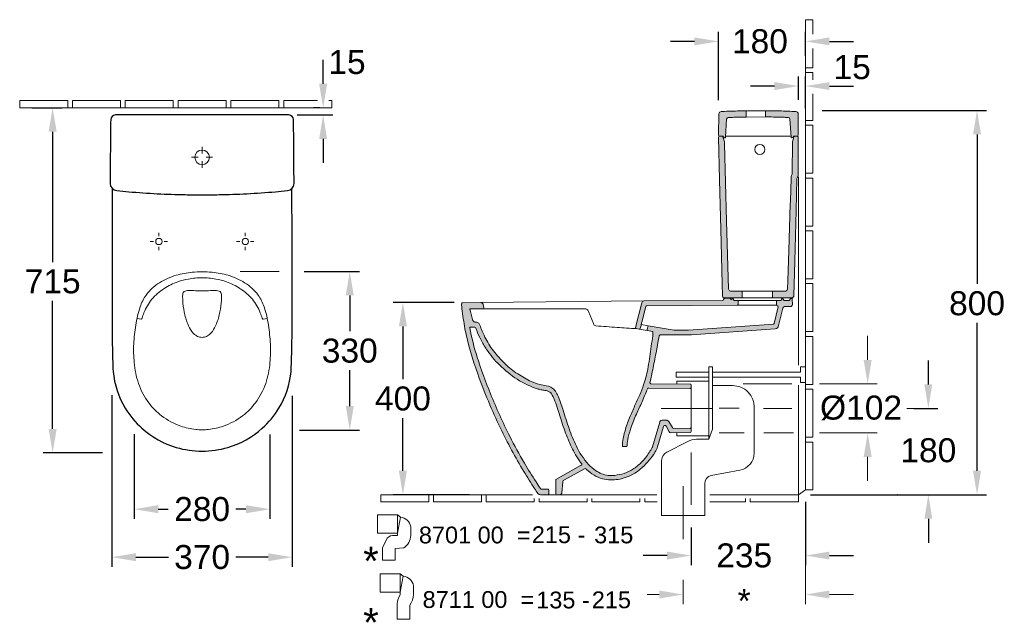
# Model space of a CAD drawing. Extents: x -36 to 10459, y -4640 to 3214.
# Tile 4 of 14: x 184 to 2235, y -1169 to 80. Entities that reach past the tile are written whole.
import ezdxf

# ---------------------------------------------------------------- set-up
doc = ezdxf.new("R2010")
doc.units = 0
doc.layers.get('Defpoints').update_dxf_attribs({"linetype": 'CONTINUOUS'})
doc.layers.add('0-Dick', color=7, linetype='CONTINUOUS', lineweight=30)
doc.layers.add('0-Dünn', color=2, linetype='CONTINUOUS', lineweight=5)
doc.styles.get("Standard").update_dxf_attribs({"font": 'arial.ttf'})
doc.styles.add('STYL2', font='arial.ttf')
doc.dimstyles.get("Standard").update_dxf_attribs({"dimscale": 0, "dimtxt": 50, "dimasz": 50, "dimexe": 20, "dimexo": 25, "dimgap": 15, "dimtad": 0, "dimtih": 1, "dimtoh": 1, "dimdec": 0, "dimdsep": 46, "dimtxsty": 'STYL2', "dimcen": 3, "dimclrd": 256, "dimclre": 256, "dimclrt": 256, "dimadec": 0, "dimazin": 0, "dimtfac": 1, "dimtdec": 0, "dimtofl": 0, "dimtmove": 0, "dimatfit": 3, "dimfxl": 0, "dimtolj": 1, "dimtzin": 0, "dimarcsym": 0})

# ---------------------------------------------------------------- blocks, each defined once
blk = doc.blocks.new('*D79')
at = {"layer": '0-Dünn', "linetype": 'Continuous', "lineweight": -2}
for p, q in [((376.3, -702.3), (376.3, -1059.6)), ((751.8, -703.1), (751.8, -1059.6)), ((426.3, -1039.6), (493.9, -1039.6)), ((701.8, -1039.6), (634.2, -1039.6))]:
    blk.add_line(p, q, dxfattribs=at)
at = {"layer": '0-Dünn', "linetype": 'Continuous'}
for points in [[(426.3, -1031.3), (426.3, -1048), (376.3, -1039.6)], [(701.8, -1031.3), (701.8, -1048), (751.8, -1039.6)]]:
    blk.add_solid(points, dxfattribs=at)
at = {"layer": 'Defpoints', "color": 0, "linetype": 'Continuous'}
for p in [(376.3, -677.3), (751.8, -678.1), (751.8, -1039.6)]:
    blk.add_point(p, dxfattribs=at)
at = {"layer": '0-Dünn', "linetype": 'Continuous', "insert": (564.1, -1039.6), "char_height": 50, "attachment_point": 5, "style": 'STYL2'}
blk.add_mtext('\\A1;370', dxfattribs=at)
blk = doc.blocks.new('*D80')
at = {"layer": '0-Dünn', "linetype": 'Continuous', "lineweight": -2}
for p, q in [((209.1, -103.2), (272.7, -103.2)), ((252.7, -153.2), (252.7, -424.7)), ((252.7, -772.3), (252.7, -505.7)), ((356.6, -822.3), (232.7, -822.3))]:
    blk.add_line(p, q, dxfattribs=at)
at = {"layer": '0-Dünn', "linetype": 'Continuous'}
for points in [[(244.4, -153.2), (261.1, -153.2), (252.7, -103.2)], [(244.4, -772.3), (261.1, -772.3), (252.7, -822.3)]]:
    blk.add_solid(points, dxfattribs=at)
at = {"layer": 'Defpoints', "color": 0, "linetype": 'Continuous'}
for p in [(184.1, -103.2), (252.7, -103.2), (381.6, -822.3)]:
    blk.add_point(p, dxfattribs=at)
at = {"layer": '0-Dünn', "linetype": 'Continuous', "insert": (252.7, -465.2), "char_height": 50, "attachment_point": 5, "style": 'STYL2'}
blk.add_mtext('\\A1;715', dxfattribs=at)
blk = doc.blocks.new('*D81')
at = {"layer": '0-Dünn', "linetype": 'Continuous', "lineweight": -2}
for p, q in [((816.2, -53.2), (816.2, -3.2)), ((762.2, -118.2), (836.2, -118.2)), ((809.1, -103.2), (796.2, -103.2)), ((816.2, -168.2), (816.2, -218.2))]:
    blk.add_line(p, q, dxfattribs=at)
at = {"layer": '0-Dünn', "linetype": 'Continuous'}
for points in [[(807.9, -53.2), (824.5, -53.2), (816.2, -103.2)], [(807.9, -168.2), (824.5, -168.2), (816.2, -118.2)]]:
    blk.add_solid(points, dxfattribs=at)
at = {"layer": 'Defpoints', "color": 0, "linetype": 'Continuous'}
for p in [(737.2, -118.2), (816.2, -103.2), (834.1, -103.2)]:
    blk.add_point(p, dxfattribs=at)
at = {"layer": '0-Dünn', "linetype": 'Continuous', "insert": (865.9, -8.2), "char_height": 50, "attachment_point": 5, "style": 'STYL2'}
blk.add_mtext('\\A1;15', dxfattribs=at)
blk = doc.blocks.new('*D88')
at = {"layer": '0-Dünn', "linetype": 'Continuous', "lineweight": -2}
for p, q in [((422.6, -783.2), (422.6, -959.6)), ((705.5, -783.9), (705.5, -959.6)), ((472.6, -939.6), (493.5, -939.6)), ((655.5, -939.6), (634.6, -939.6))]:
    blk.add_line(p, q, dxfattribs=at)
at = {"layer": '0-Dünn', "linetype": 'Continuous'}
for points in [[(472.6, -931.3), (472.6, -948), (422.6, -939.6)], [(655.5, -931.3), (655.5, -948), (705.5, -939.6)]]:
    blk.add_solid(points, dxfattribs=at)
at = {"layer": 'Defpoints', "color": 0, "linetype": 'Continuous'}
for p in [(422.6, -758.2), (705.5, -758.9), (705.5, -939.6)]:
    blk.add_point(p, dxfattribs=at)
at = {"layer": '0-Dünn', "linetype": 'Continuous', "insert": (564.1, -939.6), "char_height": 50, "attachment_point": 5, "style": 'STYL2'}
blk.add_mtext('\\A1;280', dxfattribs=at)
blk = doc.blocks.new('*D89')
at = {"layer": '0-Dünn', "linetype": 'Continuous', "lineweight": -2}
for p, q in [((776.8, -444.2), (891.7, -444.2)), ((871.7, -494.2), (871.7, -568.9)), ((871.7, -724.7), (871.7, -650)), ((767.3, -774.7), (891.7, -774.7))]:
    blk.add_line(p, q, dxfattribs=at)
at = {"layer": '0-Dünn', "linetype": 'Continuous'}
for points in [[(863.4, -494.2), (880, -494.2), (871.7, -444.2)], [(863.4, -724.7), (880, -724.7), (871.7, -774.7)]]:
    blk.add_solid(points, dxfattribs=at)
at = {"layer": 'Defpoints', "color": 0, "linetype": 'Continuous'}
for p in [(751.8, -444.2), (871.7, -444.2), (742.3, -774.7)]:
    blk.add_point(p, dxfattribs=at)
at = {"layer": '0-Dünn', "linetype": 'Continuous', "insert": (871.7, -609.5), "char_height": 50, "attachment_point": 5, "style": 'STYL2'}
blk.add_mtext('\\A1;330', dxfattribs=at)
blk = doc.blocks.new('*D120')
at = {"layer": '0-Dünn', "linetype": 'Continuous', "lineweight": -2}
for p, q in [((1089.3, -508.9), (962.4, -508.9)), ((982.4, -558.9), (982.4, -668.7)), ((982.4, -859.6), (982.4, -749.8)), ((1121.1, -909.6), (962.4, -909.6))]:
    blk.add_line(p, q, dxfattribs=at)
at = {"layer": '0-Dünn', "linetype": 'Continuous'}
for points in [[(974, -558.9), (990.7, -558.9), (982.4, -508.9)], [(974, -859.6), (990.7, -859.6), (982.4, -909.6)]]:
    blk.add_solid(points, dxfattribs=at)
at = {"layer": 'Defpoints', "color": 0, "linetype": 'Continuous'}
for p in [(1114.3, -508.9), (982.4, -909.6), (1146.1, -909.6)]:
    blk.add_point(p, dxfattribs=at)
at = {"layer": '0-Dünn', "linetype": 'Continuous', "insert": (982.4, -709.2), "char_height": 50, "attachment_point": 5, "style": 'STYL2'}
blk.add_mtext('\\A1;400', dxfattribs=at)
blk = doc.blocks.new('*D121')
at = {"layer": '0-Dünn', "linetype": 'Continuous', "lineweight": -2}
for p, q in [((1856.1, -108.8), (2198.5, -108.8)), ((2178.5, -158.8), (2178.5, -470.3)), ((2178.5, -859.6), (2178.5, -551.4)), ((1831.3, -909.6), (2198.5, -909.6))]:
    blk.add_line(p, q, dxfattribs=at)
at = {"layer": '0-Dünn', "linetype": 'Continuous'}
for points in [[(2170.1, -158.8), (2186.8, -158.8), (2178.5, -108.8)], [(2170.1, -859.6), (2186.8, -859.6), (2178.5, -909.6)]]:
    blk.add_solid(points, dxfattribs=at)
at = {"layer": 'Defpoints', "color": 0, "linetype": 'Continuous'}
for p in [(1831.1, -108.8), (1806.3, -909.6), (2178.5, -909.6)]:
    blk.add_point(p, dxfattribs=at)
at = {"layer": '0-Dünn', "linetype": 'Continuous', "insert": (2178.5, -510.8), "char_height": 50, "attachment_point": 5, "style": 'STYL2'}
blk.add_mtext('\\A1;800', dxfattribs=at)
blk = doc.blocks.new('*D122')
at = {"layer": '0-Dünn', "linetype": 'Continuous', "lineweight": -2}
for p, q in [((1639.8, -87.6), (1639.8, 55.2)), ((1821.1, 5.4), (1821.1, 55.2)), ((1589.8, 35.2), (1539.8, 35.2)), ((1871.1, 35.2), (1921.1, 35.2))]:
    blk.add_line(p, q, dxfattribs=at)
at = {"layer": '0-Dünn', "linetype": 'Continuous'}
for points in [[(1589.8, 43.5), (1589.8, 26.9), (1639.8, 35.2)], [(1871.1, 43.5), (1871.1, 26.9), (1821.1, 35.2)]]:
    blk.add_solid(points, dxfattribs=at)
at = {"layer": 'Defpoints', "color": 0, "linetype": 'Continuous'}
for p in [(1821.1, 35.2), (1821.1, -19.6), (1639.8, -112.6)]:
    blk.add_point(p, dxfattribs=at)
at = {"layer": '0-Dünn', "linetype": 'Continuous', "insert": (1726.2, 35.2), "char_height": 50, "attachment_point": 5, "style": 'STYL2'}
blk.add_mtext('\\A1;180', dxfattribs=at)
blk = doc.blocks.new('*D123')
at = {"layer": '0-Dünn', "linetype": 'Continuous', "lineweight": -2}
for p, q in [((1806.3, -86.9), (1806.3, -37.9)), ((1821.1, -104.6), (1821.1, -37.9)), ((1756.3, -57.9), (1706.3, -57.9)), ((1871.1, -57.9), (1921.1, -57.9))]:
    blk.add_line(p, q, dxfattribs=at)
at = {"layer": '0-Dünn', "linetype": 'Continuous'}
for points in [[(1756.3, -49.6), (1756.3, -66.2), (1806.3, -57.9)], [(1871.1, -49.6), (1871.1, -66.2), (1821.1, -57.9)]]:
    blk.add_solid(points, dxfattribs=at)
at = {"layer": 'Defpoints', "color": 0, "linetype": 'Continuous'}
for p in [(1821.1, -57.9), (1806.3, -111.9), (1821.1, -129.6)]:
    blk.add_point(p, dxfattribs=at)
at = {"layer": '0-Dünn', "linetype": 'Continuous', "insert": (1918.3, -18.8), "char_height": 50, "attachment_point": 5, "style": 'STYL2'}
blk.add_mtext('\\A1;15', dxfattribs=at)
blk = doc.blocks.new('*D124')
at = {"layer": '0-Dünn', "linetype": 'Continuous', "lineweight": -2}
for p, q in [((2077, -679.6), (2077, -629.6)), ((2046.9, -729.6), (2097, -729.6)), ((1856.3, -909.6), (2097, -909.6)), ((2077, -959.6), (2077, -1009.6))]:
    blk.add_line(p, q, dxfattribs=at)
at = {"layer": '0-Dünn', "linetype": 'Continuous'}
for points in [[(2068.7, -679.6), (2085.3, -679.6), (2077, -729.6)], [(2068.7, -959.6), (2085.3, -959.6), (2077, -909.6)]]:
    blk.add_solid(points, dxfattribs=at)
at = {"layer": 'Defpoints', "color": 0, "linetype": 'Continuous'}
for p in [(2021.9, -729.6), (2077, -729.6), (1831.3, -909.6)]:
    blk.add_point(p, dxfattribs=at)
at = {"layer": '0-Dünn', "linetype": 'Continuous', "insert": (2077, -817.1), "char_height": 50, "attachment_point": 5, "style": 'STYL2'}
blk.add_mtext('\\A1;180', dxfattribs=at)
blk = doc.blocks.new('*D125')
at = {"layer": '0-Dünn', "linetype": 'Continuous', "lineweight": -2}
for p, q in [((1821.1, -924.6), (1821.1, -1056.2)), ((1582.8, -977.6), (1582.8, -1056.2)), ((1532.8, -1036.2), (1482.8, -1036.2)), ((1871.1, -1036.2), (1921.1, -1036.2))]:
    blk.add_line(p, q, dxfattribs=at)
at = {"layer": '0-Dünn', "linetype": 'Continuous'}
for points in [[(1532.8, -1027.9), (1532.8, -1044.5), (1582.8, -1036.2)], [(1871.1, -1027.9), (1871.1, -1044.5), (1821.1, -1036.2)]]:
    blk.add_solid(points, dxfattribs=at)
at = {"layer": 'Defpoints', "color": 0, "linetype": 'Continuous'}
for p in [(1821.1, -899.6), (1582.8, -952.6), (1821.1, -1036.2)]:
    blk.add_point(p, dxfattribs=at)
at = {"layer": '0-Dünn', "linetype": 'Continuous', "insert": (1693.4, -1036.2), "char_height": 50, "attachment_point": 5, "style": 'STYL2'}
blk.add_mtext('\\A1;235', dxfattribs=at)

msp = doc.modelspace()

# ---------------------------------------------------------------- hatches: boundary and pattern name
at = {"layer": '0-Dünn', "linetype": 'Continuous'}
h = msp.add_hatch(color=256, dxfattribs=at)
h.dxf.hatch_style = 1
h.paths.add_polyline_path([(1639.8, -164.4), (1639.8, -164.4, -0.396649), (1641.7, -162.4), (1641.7, -162.2, -0.471693), (1639.7, -159.8, -0.000972), (1640.2, -139.9, -0.001012), (1640.6, -123.1, -0.011304), (1640.8, -115.9, -0.379593), (1645.6, -111.1, -0.012398), (1652.7, -110.7, -0.00226), (1667.5, -110.1, -0.00244), (1683.4, -109.7, -0.003497), (1696.9, -109.4), (1697.7, -109.4), (1697.7, -122.4, 0.001497), (1688, -122.6, 0.002526), (1671.6, -123, 0.001753), (1660.3, -123.4, 0.38954), (1656.4, -127.2), (1654.7, -164.7, -0.400971), (1653.7, -165.6), (1652.5, -165.6, -0.238569), (1651.3, -165), (1649.5, -162.6, 0.428807), (1648, -162.4, -0.279539), (1649.2, -163.5), (1652.1, -174.1), (1652.1, -174.4, 0.060009), (1652.1, -173.9), (1649.2, -163.5, 0.337617), (1647.7, -162.4), (1641.9, -162.3, 0.430735)])
h = msp.add_hatch(color=256, dxfattribs=at)
h.dxf.hatch_style = 1
h.paths.add_polyline_path([(1806, -116, 0.399388), (1801.3, -111, 0.002281), (1792.5, -110.6, 0.001686), (1775.4, -110, 0.003608), (1757.9, -109.5, 0.000795), (1746.7, -109.3, 0.002358), (1738.1, -109.2), (1738.1, -122.2, -0.002589), (1754.4, -122.4, -0.003047), (1774.6, -122.9, -0.001675), (1784.9, -123.3, -0.385201), (1788.8, -127), (1791.1, -164.6, 0.40197), (1792, -165.5), (1793.8, -165.4, 0.232014), (1794.7, -164.9), (1796.3, -162.6, -0.247182), (1797.1, -162.2), (1804, -162.2, 0.41421), (1806, -160.2)])
h = msp.add_hatch(color=256, dxfattribs=at)
h.dxf.hatch_style = 1
h.paths.add_polyline_path([(1656.8, -339.3), (1654.5, -258.9), (1652.2, -178.6), (1652.1, -174.4, 0.060009), (1652.1, -173.9), (1649.2, -163.5, 0.337617), (1647.7, -162.4), (1641.9, -162.3, 0.430735), (1639.8, -164.4), (1642, -253.5), (1645.2, -382.9), (1647.4, -471.3), (1647.9, -493.3), (1647.9, -495.2, 0.383951), (1652.5, -499.3), (1688.6, -499.4, 0.39201), (1689.5, -498.4), (1689.5, -485.4), (1664.6, -485.4, -0.321754), (1660.9, -480.5)])
h = msp.add_hatch(color=256, dxfattribs=at)
h.dxf.hatch_style = 1
h.paths.add_polyline_path([(1806, -164.4, 0.414217), (1804, -162.4), (1798.4, -162.4, 0.345795), (1796.9, -163.5), (1794, -174, 0.071397), (1794, -174.5), (1793.6, -239.5, -0.152152), (1792.5, -242.9, 0.145103), (1791.4, -246.1), (1791.3, -250.2), (1789.7, -296.8), (1789.4, -304.3), (1786.2, -400.6), (1784, -464.1), (1783.5, -480.5, -0.404356), (1778.5, -485.4), (1752.5, -485.4), (1752.5, -498.4, 0.436772), (1753.6, -499.4), (1792.1, -499.4, 0.406764), (1797.1, -494.5), (1797.7, -471.1), (1798.9, -423.1), (1801.6, -317), (1803.3, -250.8, -0.185236), (1804.7, -247.5, 0.191837), (1806, -244.1)])
h = msp.add_hatch(color=256, dxfattribs=at)
h.dxf.hatch_style = 1
h.paths.add_polyline_path([(1525.2, -767.3), (1513, -809.8, -0.034976), (1507.7, -820.3, -0.080824), (1481.1, -852.6, -0.13138), (1434.9, -876.7, -0.099845), (1402.7, -877.1, -0.067256), (1385, -871.2, -0.083637), (1368.4, -859.7, -0.048362), (1364.4, -856, 0.078523), (1363.9, -855.5, 0.265856), (1360.8, -855.5), (1318.8, -878.3, 0.344316), (1315.8, -882.6), (1313.3, -906, -0.365819), (1309.6, -909.6), (1303.2, -909.6, -0.414253), (1301.2, -907.6), (1301.2, -883), (1301.2, -877.5), (1352.4, -848.9, 0.034668), (1354.6, -847.5, 0.434295), (1354.9, -845, -0.025766), (1350.2, -838.9, -0.0178), (1339.8, -822.2, -0.033005), (1324.7, -789.8, -0.015888), (1312.1, -753.7, 0.004665), (1300.7, -718.7, 0.049926), (1293.4, -701.7, 0.101582), (1290.3, -697.2, 0.153979), (1280.5, -692.4, 0.000929), (1272.1, -691.1, -0.040761), (1263.9, -689.2, -0.061636), (1220.4, -669, -0.046308), (1183.7, -639.1, -0.055127), (1156.8, -606.7, -0.028367), (1144.7, -586.2, -0.024216), (1136.1, -567.3, -0.00656), (1134.1, -562, 0.246506), (1132, -560.2), (1122.4, -560.2, 0.365319), (1121.5, -561.1, 0.030681), (1137.1, -622.7, 0.01846), (1165, -699.3, 0.022516), (1205.1, -787.7, 0.014709), (1235.5, -843.4, 0.010688), (1259.7, -882.7, 0.003883), (1268.9, -896.8, 0.295335), (1271.4, -897.9), (1284.1, -897.9, -0.532706), (1286.2, -900.8), (1286.2, -907.6, -0.48151), (1283.7, -909.6), (1268.7, -909.6, -0.209623), (1263.7, -907.1, -0.002858), (1256.8, -896.7, -0.009705), (1234.2, -860.8, -0.023455), (1185.5, -770.8, -0.025963), (1138.3, -657.5, -0.038422), (1111.6, -563.5, -0.011891), (1105.4, -522.1, -0.008939), (1104.4, -512.9, -0.437385), (1107.4, -509.6), (1144.6, -509.2, -0.261019), (1148.9, -511.6, -0.078757), (1149.5, -513), (1151.1, -519.4, -0.076322), (1151.2, -519.9, -0.413525), (1149.2, -521.9), (1123.9, -522.2, 0.748559), (1122.3, -525.2), (1127.6, -544.3, 0.31178), (1132, -549.7, 0.074441), (1136.6, -550.2, -0.220065), (1141.6, -553.1, 0.03181), (1151.5, -577.3, 0.036403), (1168.1, -605.9, 0.047708), (1192.5, -633.7, 0.069266), (1218, -655.3, 0.015687), (1246.3, -671.9, 0.046929), (1268, -679.8, 0.003495), (1281.1, -682.4), (1285.6, -683.2, -0.077958), (1290.5, -685.1, -0.099885), (1298.3, -691.5, -0.047084), (1304.7, -701.6, -0.026), (1316.1, -733.2, 0.005883), (1328.7, -771.8, 0.031571), (1343.8, -808.3, 0.068542), (1369, -846.4, 0.035482), (1383.8, -859.1, 0.118427), (1410.2, -869.1, 0.05415), (1423.9, -869.2, 0.012367), (1443.2, -865.3, 0.058996), (1461.4, -856.4, 0.048905), (1479.1, -842.2, 0.052367), (1495.4, -821.6, 0.011967), (1501.9, -811.2, 0.095376), (1502.7, -809.6), (1517.4, -758, -0.057368), (1517.8, -756.9, -0.275035), (1522, -754.3), (1532.2, -754.4, -0.064224), (1533.5, -754.6, -0.205157), (1536.7, -756.9), (1543.8, -769.5, 0.27222), (1546.8, -771.3), (1580.8, -771, -0.416315), (1582.8, -773), (1582.8, -778, -0.41166), (1580.8, -780), (1540.5, -780.4, -0.272638), (1537.4, -778.6), (1530.6, -766.6, 0.665427)])
h = msp.add_hatch(color=256, dxfattribs=at)
h.dxf.hatch_style = 1
h.paths.add_polyline_path([(1757.9, -563.9, 0.36323), (1765.2, -556.8), (1773.7, -520.4, -0.333391), (1777.2, -517.5), (1789.4, -517.3, 0.390462), (1793.7, -513.3), (1793.4, -501.9, 0.449164), (1791.7, -500.4), (1790.2, -500.4, 0.404286), (1789.1, -501.3), (1788.7, -503.1, -0.317562), (1787, -504.6), (1776.9, -504.6, -0.238246), (1776.1, -504.2), (1774.7, -501.9, 0.267949), (1773.9, -501.4), (1771.9, -501.4, 0.378866), (1770.9, -502.3), (1770.7, -503.8, -0.378899), (1769.7, -504.6), (1762, -504.6, 0.420834), (1761, -505.6), (1761, -513.6, 0.342872), (1762.5, -515.6, -0.407589), (1764, -518), (1755.9, -552.7, -0.307118), (1754.3, -554.2), (1577.5, -566.6), (1547.2, -566.6), (1493.3, -557.5, 0.020122), (1491.1, -567.1), (1502.9, -569.4), (1503, -579.2), (1502.3, -583.3, 0.006654), (1499.1, -605.5, -0.01216), (1492.4, -647.7, -0.039972), (1483.9, -680.3, -0.042888), (1475.7, -701.3, 0.011384), (1465.2, -724.3, -0.004825), (1454.3, -749.2, 0.026382), (1445.1, -776.6, 0.037385), (1440.4, -797.1, 0.011936), (1440, -802.1, 0.014254), (1439.6, -809.3), (1449.2, -809.3), (1449.3, -807, -0.058354), (1451.7, -789.8, -0.01759), (1458.6, -766.9, -0.030274), (1470.4, -737.9, 0.008711), (1482, -712.6, 0.005955), (1489.6, -694.7, 0.011857), (1491.7, -689.1, -0.31643), (1494.5, -687.2), (1580.8, -687.8, 0.41634), (1582.8, -685.8), (1582.8, -680.8, 0.41166), (1580.8, -678.8), (1499.2, -678.1, -0.478932), (1497, -675.3, 0.000352), (1497.9, -671.3, 0.002247), (1500.8, -658.2, 0.00291), (1504.6, -640.3, 0.005853), (1511.3, -605.2, 0.001595), (1516, -579.2, -0.419935), (1519.7, -576.6), (1577.9, -576.6, 0.034921), (1583.5, -576.2)])
h = msp.add_hatch(color=256, dxfattribs=at)
h.dxf.hatch_style = 1
h.paths.add_polyline_path([(1681, -505.6, 0.414157), (1680, -504.6), (1671.4, -504.6), (1671.1, -502.3, 0.378866), (1670.1, -501.4), (1668.2, -501.4, 0.105913), (1667, -502, -0.575917), (1665.1, -501.6, -0.044678), (1664.9, -500.8, 0.380174), (1663.6, -499.7), (1653.8, -499.7, 0.32441), (1650.6, -502.3, -0.34566), (1647.7, -504.6), (1484, -505.7, 0.292776), (1480, -509.4), (1466.7, -561.2, 0.403594), (1468.2, -563.2), (1475.1, -564.4, 0.381424), (1476.9, -562.9), (1479, -554.9), (1479.4, -552.7, 0.052684), (1479.9, -550.1), (1488.3, -517.4, -0.341925), (1490.7, -515.6), (1679.1, -514.7, 0.408038), (1681, -512.7)])

# ---------------------------------------------------------------- linework, layer by layer
at = {"layer": '0-Dick', "linetype": 'Continuous'}
msp.add_lwpolyline([(564.1, -284.5, 0.00569), (599.3, -284.2, 0.007285), (657.3, -282.2, 0.00905), (717.1, -278.1, 0.002683), (742.1, -275.8, 0.387815), (755.6, -260.8, -0.000005), (755.3, -206.8, 0.001462), (754.8, -150.2, 0.000101), (754.5, -128.1, 0.410699), (744.5, -118.2), (564.1, -118.2), (383.6, -118.2, 0.410699), (373.6, -128.1, 0.000101), (373.3, -150.2, 0.001462), (372.8, -206.8, -0.000005), (372.5, -260.8, 0.387815), (386.1, -275.8, 0.002683), (411.1, -278.1, 0.00905), (470.8, -282.2, 0.007285), (528.8, -284.2, 0.00569)], format="xyb", close=True, dxfattribs=at)
msp.add_lwpolyline([(376.9, -271.5), (376.9, -271.5, -0.005405), (376.6, -336.2, 0.00074), (376.4, -467.6, -0.004439), (376.7, -551.8, 0.008432), (377.3, -611.5, 0.007869), (378.6, -652.6, 0.113131), (403.9, -729, 0.073798), (438.7, -770.9, 0.109671), (510.2, -810.9, 0.069754), (564.1, -818.6, 0.069754), (617.9, -810.9, 0.109671), (689.4, -770.9, 0.073798), (724.2, -729, 0.113131), (749.5, -652.6, 0.007869), (750.8, -611.5, 0.008432), (751.5, -551.8, -0.004439), (751.7, -467.6, 0.00074), (751.5, -336.2, -0.005405), (751.2, -271.5), (751.2, -271.5)], format="xyb", dxfattribs=at)
at = {"layer": '0-Dünn', "linetype": 'Continuous'}
for p, q in [((1821.1, 80.4), (1821.1, -19.6)), ((1836.1, 80.4), (1821.1, 80.4)), ((1836.1, 49.9), (1836.1, 80.4)), ((1836.1, -19.6), (1836.1, 20.5)), ((1821.1, -29.6), (1821.1, -19.6)), ((1821.1, -19.6), (1836.1, -19.6)), ((1821.1, -29.6), (1821.1, -129.6)), ((1836.1, -29.6), (1821.1, -29.6)), ((1836.1, -44.6), (1836.1, -29.6)), ((1836.1, -129.6), (1836.1, -74.1)), ((284.1, -88.2), (184.1, -88.2)), ((184.1, -88.2), (184.1, -103.2)), ((284.1, -103.2), (284.1, -88.2)), ((394.1, -88.2), (294.1, -88.2)), ((294.1, -88.2), (294.1, -103.2)), ((394.1, -103.2), (394.1, -88.2)), ((504.1, -88.2), (404.1, -88.2)), ((404.1, -88.2), (404.1, -103.2)), ((504.1, -88.2), (504.1, -103.2)), ((614.1, -88.2), (514.1, -88.2)), ((514.1, -88.2), (514.1, -103.2)), ((614.1, -88.2), (614.1, -103.2)), ((724.1, -88.2), (624.1, -88.2)), ((624.1, -88.2), (624.1, -103.2)), ((724.1, -88.2), (724.1, -103.2)), ((734.1, -88.2), (804.4, -88.2)), ((734.1, -103.2), (734.1, -88.2)), ((827.8, -88.2), (834.1, -88.2)), ((834.1, -88.2), (834.1, -103.2)), ((184.1, -103.2), (284.1, -103.2)), ((209.1, -103.2), (255.3, -103.2)), ((284.1, -103.2), (394.1, -103.2)), ((504.1, -103.2), (394.1, -103.2)), ((614.1, -103.2), (504.1, -103.2)), ((724.1, -103.2), (614.1, -103.2)), ((834.1, -103.2), (724.1, -103.2)), ((1821.1, -129.6), (1836.1, -129.6)), ((1821.1, -139.6), (1821.1, -129.6)), ((1821.1, -139.6), (1821.1, -239.6)), ((1836.1, -139.6), (1821.1, -139.6)), ((1836.1, -239.6), (1836.1, -139.6)), ((564, -184.7), (564, -198.3)), ((542.2, -206.4), (555.9, -206.4)), ((564, -228.2), (564, -214.6)), ((585.8, -206.4), (572.2, -206.4)), ((1821.1, -239.6), (1836.1, -239.6)), ((1821.1, -249.6), (1821.1, -239.6)), ((1806.3, -639.3), (1806.3, -247.4)), ((1821.1, -249.6), (1821.1, -349.6)), ((1836.1, -249.6), (1821.1, -249.6)), ((1836.1, -349.6), (1836.1, -249.6)), ((474, -370.8), (474, -363.8)), ((654, -370.8), (654, -363.8)), ((1821.1, -359.6), (1821.1, -349.6)), ((1821.1, -349.6), (1836.1, -349.6)), ((1821.1, -359.6), (1821.1, -459.6)), ((1836.1, -359.6), (1821.1, -359.6)), ((1836.1, -459.6), (1836.1, -359.6)), ((463, -381.8), (456.1, -381.8)), ((485, -381.8), (492, -381.8)), ((643, -381.8), (636, -381.8)), ((665, -381.8), (671.9, -381.8)), ((474, -392.8), (474, -399.7)), ((654, -392.8), (654, -399.7)), ((1821.1, -469.6), (1821.1, -459.6)), ((1821.1, -459.6), (1836.1, -459.6)), ((1821.1, -469.6), (1821.1, -569.6)), ((1836.1, -469.6), (1821.1, -469.6)), ((1836.1, -569.6), (1836.1, -469.6)), ((1821.1, -579.6), (1821.1, -569.6)), ((1836.1, -569.6), (1821.1, -569.6)), ((1821.1, -579.6), (1821.1, -679.6)), ((1836.1, -579.6), (1821.1, -579.6)), ((1836.1, -679.6), (1836.1, -579.6)), ((1950.6, -628.6), (1950.6, -578.6)), ((1552, -654.4), (1620, -654.4)), ((1620, -794), (1620, -643.3)), ((1620, -643.3), (1627.5, -643.3)), ((1627.5, -772.6), (1627.5, -643.3)), ((1627.5, -654.4), (1811, -654.4)), ((1811, -643.1), (1811, -654.4)), ((1821.1, -643.1), (1811, -643.1)), ((1552, -664.4), (1620, -664.4)), ((1620, -672.7), (1553, -672.7)), ((1553, -672.7), (1553, -678.6)), ((1627.5, -664.4), (1811, -664.4)), ((1811, -675.8), (1811, -664.4)), ((1821.1, -675.8), (1811, -675.8)), ((1627.5, -682.1), (1669.1, -682.1)), ((1792.7, -678.6), (1691.3, -678.6)), ((1806.3, -909.6), (1806.3, -681.3)), ((1821.1, -689.6), (1821.1, -679.6)), ((1836.1, -679.6), (1821.1, -679.6)), ((1821.1, -689.6), (1821.1, -789.6)), ((1836.1, -689.6), (1821.1, -689.6)), ((1836.1, -789.6), (1836.1, -689.6)), ((1850.1, -678.6), (1970.6, -678.6)), ((1520.5, -729.6), (1627.2, -729.6)), ((1641.5, -729.1), (1683.1, -729.1)), ((1714.2, -728.6), (1714.1, -822.5)), ((1733.9, -729.6), (1792.7, -729.6)), ((2032.3, -729.6), (2097, -729.6)), ((1620, -794), (1627.5, -772.6)), ((1532.3, -820.5), (1575.8, -798.4)), ((1553, -786.5), (1553, -780.6)), ((1620, -786.5), (1553, -786.5)), ((1593.9, -794), (1620, -794)), ((1693, -780.6), (1641.3, -780.6)), ((1795.9, -780.6), (1734.4, -780.6)), ((1821.1, -799.6), (1821.1, -789.6)), ((1836.1, -789.6), (1821.1, -789.6)), ((1821.1, -799.6), (1821.1, -899.6)), ((1836.1, -799.6), (1821.1, -799.6)), ((1836.1, -899.6), (1836.1, -799.6)), ((1850.1, -780.6), (1970.6, -780.6)), ((1856.1, -780.6), (1970.6, -780.6)), ((1521.4, -838.4), (1521.4, -952.6)), ((1950.6, -830.6), (1950.6, -880.6)), ((1684, -858.3), (1624.6, -869.7)), ((1566.4, -891.9), (1566.4, -1002.2)), ((1611.4, -952.6), (1611.4, -886.1)), ((1806.3, -909.6), (1821.1, -899.6)), ((1821.1, -899.6), (1836.1, -899.6)), ((1021.1, -909.6), (936.1, -909.6)), ((936.1, -924.6), (936.1, -909.6)), ((1021.1, -909.6), (1031.1, -909.6)), ((1252.4, -909.6), (1031.1, -909.6)), ((1036.1, -924.6), (1036.1, -909.6)), ((1046.1, -924.6), (1046.1, -909.6)), ((1146.1, -924.6), (1146.1, -909.6)), ((1156.1, -924.6), (1156.1, -909.6)), ((1256.1, -924.6), (1256.1, -917.1)), ((1266.1, -924.6), (1266.1, -917.1)), ((1283.7, -909.6), (1511.6, -909.6)), ((1366.1, -924.6), (1366.1, -917.1)), ((1376.1, -924.6), (1376.1, -917.1)), ((1476.1, -924.6), (1476.1, -917.1)), ((1486.1, -924.6), (1486.1, -917.1)), ((1801, -909.6), (1621.5, -909.6)), ((1696.1, -924.6), (1696.1, -917.1)), ((1706.1, -917.1), (1706.1, -924.6)), ((1806.3, -909.6), (1801, -909.6)), ((1806.3, -909.6), (1806.3, -924.6)), ((936.1, -924.6), (1021.1, -924.6)), ((1021.1, -924.6), (1036.1, -924.6)), ((1046.1, -924.6), (1146.1, -924.6)), ((1156.1, -924.6), (1256.1, -924.6)), ((1266.1, -924.6), (1366.1, -924.6)), ((1376.1, -924.6), (1476.1, -924.6)), ((1486.1, -924.6), (1512, -924.6)), ((1621.5, -924.6), (1696.1, -924.6)), ((1706.1, -924.6), (1806.3, -924.6)), ((970.9, -951.1), (970.9, -989.5)), ((977.1, -956.5), (970.9, -989.5)), ((1521.4, -952.6), (1611.4, -952.6)), ((1821.1, -1056.2), (1821.1, -1137.4)), ((976.6, -1074), (976.6, -1112.6)), ((976.6, -1112.6), (982.8, -1079.4)), ((1566.4, -1086.7), (1566.4, -1137.4)), ((1516.4, -1117.4), (1491.4, -1117.4)), ((1871.1, -1117.4), (1921.1, -1117.4))]:
    msp.add_line(p, q, dxfattribs=at)
for points in [[(1697.7, -122.4), (1697.7, -109.4), (1696.9, -109.4, 0.003497), (1683.4, -109.7, 0.00244), (1667.5, -110.1, 0.00226), (1652.7, -110.7, 0.012398), (1645.6, -111.1, 0.379593), (1640.8, -115.9, 0.011304), (1640.6, -123.1, 0.001012), (1640.2, -139.9, 0.001005), (1639.7, -160.4, 0.371403), (1641.7, -162.2), (1648.7, -162.2, -0.238572), (1649.5, -162.6), (1651.3, -165, 0.238567), (1652.5, -165.6), (1653.7, -165.6, 0.40097), (1654.7, -164.7), (1656.4, -127.2, -0.38954), (1660.3, -123.4, -0.001753), (1671.6, -123, -0.002526), (1688, -122.6, -0.001497), (1697.7, -122.4, 3.588012)], [(1738.1, -122.2), (1738.1, -109.2), (1738.5, -109.2, -0.002257), (1746.7, -109.3, -0.000795), (1757.9, -109.5, -0.003608), (1775.4, -110, -0.001686), (1792.5, -110.6, -0.002281), (1801.3, -111, -0.399388), (1806, -116), (1806, -160.2, -0.41421), (1804, -162.2), (1797.1, -162.2, 0.247182), (1796.3, -162.6), (1794.7, -164.9, -0.247427), (1793.7, -165.4), (1792, -165.5, -0.40197), (1791.1, -164.6), (1788.8, -127, 0.385201), (1784.9, -123.3, 0.001675), (1774.6, -122.9, 0.003047), (1754.4, -122.4, 0.002589), (1738.1, -122.2, -8.917275)], [(1656.8, -339.3), (1660.9, -480.5, 0.321754), (1664.6, -485.4), (1689.5, -485.4), (1689.5, -485.4), (1689.5, -498.4, -0.39201), (1688.6, -499.4), (1652.5, -499.3, -0.430255), (1647.9, -494.5), (1647.9, -493.3), (1647.4, -471.3), (1645.2, -382.9), (1642, -253.5), (1639.8, -164.4, -0.396586), (1641.7, -162.4), (1647.7, -162.4, -0.337614), (1649.2, -163.5), (1652.1, -173.9, -0.060009), (1652.1, -174.4), (1652.2, -178.6), (1654.5, -258.9), (1656.8, -339.3)], [(1789.4, -304.3), (1789.7, -296.8), (1791.3, -250.2), (1791.3, -250.2), (1791.4, -246.1, -0.145103), (1792.5, -242.9, 0.152152), (1793.6, -239.5), (1794, -174.5, -0.071397), (1794, -174), (1796.9, -163.5, -0.338033), (1798.4, -162.4), (1804, -162.4, -0.414214), (1806, -164.4), (1806, -244.1, -0.191837), (1804.7, -247.5, 0.185236), (1803.3, -250.8), (1801.6, -317)], [(1801.6, -317), (1798.9, -423.1), (1797.7, -471.1), (1797.1, -494.5, -0.406764), (1792.1, -499.4), (1753.4, -499.4, -0.39201), (1752.5, -498.4), (1752.5, -485.4), (1752.5, -485.4), (1778.5, -485.4, 0.404356), (1783.5, -480.5), (1784, -464.1), (1786.2, -400.6), (1789.4, -304.3)], [(564.2, -774.3, 0.027113), (577.4, -773.5, 0.052564), (608.5, -766.5, 0.075659), (648.3, -745.1, 0.070525), (675.1, -717.9, 0.076523), (696.6, -677.4, 0.058257), (705.4, -634, 0.035041), (706.5, -595.2, 0.024329), (702.2, -556.3, 0.045639), (693.2, -517.9, 0.074958), (680.8, -493.6, 0.092446), (652.7, -467.6, 0.068874), (618.1, -452.2, 0.048858), (584.9, -445.8, 0.024625), (564.1, -444.8), (564.1, -444.8), (564.1, -444.8, 0.024625), (543.2, -445.8, 0.048858), (510, -452.2, 0.068874), (475.4, -467.6, 0.092446), (447.4, -493.6, 0.074958), (435, -517.9, 0.045639), (425.9, -556.3, 0.024329), (421.6, -595.2, 0.035041), (422.7, -634, 0.058257), (431.5, -677.4, 0.076523), (453, -717.9, 0.070525), (479.8, -745.1, 0.075659), (519.6, -766.5, 0.052564), (550.7, -773.5, 0.027113), (564, -774.3)], [(428.5, -542.2), (436.8, -543.9, 0.330586), (437.9, -543.5, 0.060093), (439.1, -541.4, -0.010746), (442.9, -530.3, -0.082119), (459.4, -502.3, -0.075364), (485.1, -479.8, -0.058623), (513.5, -465.9, -0.038832), (535.6, -460, -0.045788), (564, -457.4, -0.046073), (592.5, -460, -0.038832), (614.6, -465.9, -0.058623), (643, -479.8, -0.075364), (668.8, -502.3, -0.082119), (685.3, -530.3, -0.010746), (689.1, -541.4, 0.060093), (690.2, -543.5, 0.330586), (691.4, -543.9), (699.6, -542.2)], [(564, -581.5, 0.056701), (569.2, -580.9, 0.093792), (577.2, -577.3, 0.084489), (585.5, -569, 0.060523), (593.9, -553.5, 0.048011), (601.2, -528.6, 0.035299), (604.2, -504.2, 0.021339), (604.4, -492.5, 0.335965), (599.3, -485.1, 0.073861), (594.4, -484.2, 0.006615), (592, -484.1, 0.011661), (588.8, -484, 0.006555), (573.8, -484.4, -0.003147), (564, -484.5), (564, -484.5), (564, -484.5, -0.003147), (554.1, -484.4, 0.006555), (539.1, -484, 0.011661), (536, -484.1, 0.006615), (533.6, -484.2, 0.073861), (528.6, -485.1, 0.335965), (523.6, -492.5, 0.021339), (523.8, -504.2, 0.035299), (526.8, -528.6, 0.048011), (534.1, -553.5, 0.060523), (542.4, -569, 0.084489), (550.7, -577.3, 0.093792), (558.8, -580.9, 0.056701), (564, -581.5)], [(1149.2, -521.9), (1361.1, -521.9, -0.302125), (1369.1, -527.4), (1379.2, -552.9, 0.325849), (1384.4, -557.5, 0.013703), (1406.1, -559.2, -0.000311), (1428.8, -560.8, 0.011847), (1468.2, -563.2, 43.126912)]]:
    msp.add_lwpolyline(points, format="xyb", dxfattribs=at)
for points in [[(1697.7, -109.4), (1738.1, -109.2)], [(1697.7, -122.4), (1738.1, -122.2)], [(1654.9, -162.2), (1791, -162.2)], [(724.5, -444.2), (643.1, -444.2)], [(1689.5, -485.4), (1752.5, -485.4)], [(1144.6, -509.2), (1484, -505.7)], [(1680, -504.6), (1762, -504.6)], [(1688.5, -499.4), (1753.5, -499.4)], [(1552, -654.4), (1552, -664.4)]]:
    msp.add_lwpolyline(points, dxfattribs=at)
for points in [[(1123.9, -522.2), (1149.2, -521.9, 0.413525), (1151.2, -519.9, 0.076322), (1151.1, -519.4), (1149.5, -513, 0.078757), (1148.9, -511.6, 0.260536), (1144.6, -509.2), (1107.4, -509.6, 0.437385), (1104.4, -512.9, 0.008939), (1105.4, -522.1, 0.011891), (1111.6, -563.5, 0.038422), (1138.3, -657.5, 0.025963), (1185.5, -770.8, 0.023455), (1234.2, -860.8, 0.009705), (1256.8, -896.7, 0.002858), (1263.7, -907.1, 0.209623), (1268.7, -909.6), (1283.7, -909.6, 0.475136), (1286.2, -907.6), (1286.2, -900.8, 0.510485), (1284.2, -897.9), (1271.4, -897.9, -0.295335), (1268.9, -896.8, -0.003883), (1259.7, -882.7, -0.010688), (1235.5, -843.4, -0.014709), (1205.1, -787.7, -0.022516), (1165, -699.3, -0.01846), (1137.1, -622.7, -0.030383), (1121.6, -561.7, -0.561597), (1122.4, -560.2), (1132, -560.2, -0.266941), (1134.2, -562.2, 0.006294), (1136.1, -567.3, 0.024216), (1144.7, -586.2, 0.028367), (1156.8, -606.7, 0.055127), (1183.7, -639.1, 0.046308), (1220.4, -669, 0.061636), (1263.9, -689.2, 0.040761), (1272.1, -691.1, -0.000929), (1280.5, -692.4, -0.153979), (1290.3, -697.2, -0.101582), (1293.4, -701.7, -0.049926), (1300.7, -718.7, -0.004665), (1312.1, -753.7, 0.015888), (1324.7, -789.8, 0.033005), (1339.8, -822.2, 0.0178), (1350.2, -838.9, 0.025766), (1354.9, -845, -0.434295), (1354.6, -847.5, -0.034668), (1352.4, -848.9), (1301.2, -877.5), (1301.2, -883), (1301.2, -907.6, 0.414174), (1303.2, -909.6), (1309.6, -909.6, 0.364961), (1313.3, -906), (1315.8, -882.6, -0.344316), (1318.8, -878.3), (1360.8, -855.5, -0.265856), (1363.9, -855.5, -0.078523), (1364.4, -856, 0.048362), (1368.4, -859.7, 0.083637), (1385, -871.2, 0.067256), (1402.7, -877.1, 0.099845), (1434.9, -876.7, 0.13138), (1481.1, -852.6, 0.080824), (1507.7, -820.3, 0.034976), (1513, -809.8), (1525.2, -767.3, -0.665427), (1530.6, -766.6), (1537.4, -778.6, 0.272638), (1540.5, -780.4), (1580.8, -780, 0.41166), (1582.8, -778), (1582.8, -773, 0.416315), (1580.8, -771), (1546.8, -771.3, -0.27222), (1543.8, -769.5), (1536.7, -756.9, 0.205157), (1533.5, -754.6, 0.056087), (1532.3, -754.4), (1522.3, -754.3, 0.287493), (1517.8, -756.9, 0.05688), (1517.4, -758), (1502.7, -809.6, -0.095376), (1501.9, -811.2, -0.011967), (1495.4, -821.6, -0.052367), (1479.1, -842.2, -0.048905), (1461.4, -856.4, -0.058996), (1443.2, -865.3, -0.012367), (1423.9, -869.2, -0.05415), (1410.2, -869.1, -0.118427), (1383.8, -859.1, -0.035482), (1369, -846.4, -0.068542), (1343.8, -808.3, -0.031571), (1328.7, -771.8, -0.005883), (1316.1, -733.2, 0.026), (1304.7, -701.6, 0.047084), (1298.3, -691.5, 0.099885), (1290.5, -685.1, 0.077958), (1285.6, -683.2), (1281.1, -682.4, -0.003495), (1268, -679.8, -0.046929), (1246.3, -671.9, -0.015687), (1218, -655.3, -0.069266), (1192.5, -633.7, -0.047708), (1168.1, -605.9, -0.036403), (1151.5, -577.3, -0.03181), (1141.6, -553.1, 0.220065), (1136.6, -550.2, -0.066692), (1132.5, -549.8, -0.333676), (1127.6, -544.3), (1122.3, -525.2, -0.748559)], [(949.8, -1000), (940, -1020.2), (940, -1045.6), (966, -1045.6), (966.1, -1021.2), (984.1, -1020.2, 0.254252), (998.6, -994.2), (998.6, -976.4, 0.350304), (977.1, -956.5), (970.9, -951.1), (929.5, -951.1), (929.5, -989.5), (970.9, -989.5), (970.9, -994.1), (964.8, -994.1, 0.219379)], [(997, -1169.1), (997, -1139.7, 0.117941), (1004.5, -1117.3), (1004.5, -1099.4, 0.350304), (982.8, -1079.4), (976.6, -1074), (934.9, -1074), (934.9, -1112.6), (976.6, -1112.6), (976.6, -1117.3), (976.6, -1117.3), (973.4, -1125.2, 0.121728), (970.7, -1139.7), (970.7, -1169.1)]]:
    msp.add_lwpolyline(points, format="xyb", close=True, dxfattribs=at)
at = {"layer": '0-Dünn', "linetype": 'Continuous', "elevation": 0}
for points in [[(1449.2, -809.3), (1449.3, -807, -0.058354), (1451.7, -789.8, -0.01759), (1458.6, -766.9, -0.030274), (1470.4, -737.9, 0.008711), (1482, -712.6, 0.005955), (1489.6, -694.7, 0.011857), (1491.7, -689.1, -0.322133), (1494.6, -687.2), (1580.8, -687.8, 0.416294), (1582.8, -685.8), (1582.8, -680.8, 0.41166), (1580.8, -678.8), (1499.2, -678.1, -0.478932), (1497, -675.3, 0.000352), (1497.9, -671.3, 0.002247), (1500.8, -658.2, 0.00291), (1504.6, -640.3, 0.005853), (1511.3, -605.2, 0.001595), (1516, -579.2, -0.419935), (1519.7, -576.6), (1577.9, -576.6, 0.034921), (1583.5, -576.2), (1757.9, -563.9, 0.36323), (1765.2, -556.8), (1773.7, -520.4, -0.333391), (1777.2, -517.5), (1789.4, -517.3, 0.390462), (1793.7, -513.3), (1793.4, -501.9, 0.333094), (1792.3, -500.5), (1790.2, -500.4, 0.404286), (1789.1, -501.3), (1788.7, -503.1, -0.317562), (1787, -504.6), (1776.9, -504.6, -0.299128), (1775.9, -504), (1774.7, -501.9, 0.267949), (1773.9, -501.4), (1771.9, -501.4, 0.378866), (1770.9, -502.3), (1770.7, -503.8, -0.378921), (1769.7, -504.6), (1762, -504.6, 0.420834), (1761, -505.6), (1761, -513.6, 0.342872), (1762.5, -515.6, -0.407589), (1764, -518), (1755.9, -552.7, -0.307118), (1754.3, -554.2), (1577.5, -566.6), (1547.2, -566.6), (1493.3, -557.5, 0.020122), (1491.1, -567.1), (1502.9, -569.4), (1503, -579.2), (1502.3, -583.3, 0.006654), (1499.1, -605.5, -0.01216), (1492.4, -647.7, -0.039972), (1483.9, -680.3, -0.042888), (1475.7, -701.3, 0.011384), (1465.2, -724.3, -0.004825), (1454.3, -749.2, 0.026382), (1445.1, -776.6, 0.037385), (1440.4, -797.1, 0.012662), (1439.9, -802.4, 0.013646), (1439.6, -809.3), (1449.2, -809.3)], [(1466.8, -560.8), (1480, -509.4, -0.292776), (1484, -505.7), (1647.7, -504.6, 0.337206), (1650.6, -502.4, -0.331666), (1653.8, -499.7), (1663.6, -499.7, -0.380174), (1664.9, -500.8, 0.044678), (1665.1, -501.6, 0.260223), (1665.8, -502.4, 0.2565), (1667.2, -502, -0.08514), (1668.2, -501.4), (1670.1, -501.4, -0.378866), (1671.1, -502.3), (1671.3, -503.7, 0.378811), (1672.3, -504.6), (1680, -504.6, -0.414155), (1681, -505.6), (1681, -512.7, -0.417637), (1679, -514.7), (1490.7, -515.6, 0.341925), (1488.3, -517.4), (1479.9, -550.1, -0.052684), (1479.4, -552.7), (1479, -554.9, -0.050865), (1478.6, -556.6), (1476.9, -563.2, -0.399732), (1474.7, -564.3), (1468.2, -563.2, -0.473888), (1466.8, -560.8, 21.257662)]]:
    msp.add_lwpolyline(points, format="xyb", dxfattribs=at)
for points in [[(1679, -514.7), (1761.3, -514.6)], [(1474.7, -564.3), (1491.1, -567.1)], [(1479, -554.9), (1493.3, -557.5)], [(1582.8, -685.8), (1582.8, -773)], [(1582.8, -821.7), (1582.8, -930.6)]]:
    msp.add_lwpolyline(points, dxfattribs=at)
at = {"layer": '0-Dünn', "linetype": 'Continuous'}
for centre, radius in [((1725.9, -189.9), 10.5), ((564, -206.4), 15.2), ((474, -381.8), 6.53), ((654, -381.8), 6.53)]:
    msp.add_circle(centre, radius, dxfattribs=at)
for centre, radius, start, end in [((1669.5, -726.8), 44.7, 357.6318, 90.6123), ((1593.9, -834), 40, 90, 117.0019), ((1541.4, -838.4), 20, 117.0019, 180), ((1677.4, -822.2), 36.7, 280.3039, 359.6296), ((1628.3, -886.2), 17, 102.8248, 179.6659)]:
    msp.add_arc(centre, radius, start, end, dxfattribs=at)
for points, knots in [([(1275.3, -909.6, 0), (1275.5, -909.6, 0), (1275.8, -909.6, 0), (1276.2, -909.5, 0), (1276.3, -909.4, 0)], [0, 0, 0, 0, 0.553406, 1, 1, 1, 1]), ([(1276.3, -909.4, 0), (1276.4, -909.4, 0), (1276.5, -909.4, 0), (1276.8, -909.3, 0), (1277, -909.3, 0), (1277.5, -909.4, 0), (1277.7, -909.4, 0), (1277.9, -909.5, 0)], [0, 0, 0, 0, 0.162532, 0.162532, 0.594224, 0.594224, 1, 1, 1, 1])]:
    msp.add_open_spline(points, degree=3, knots=knots, dxfattribs=at)
msp.add_open_spline([(1277.9, -909.5, 0), (1277.9, -909.6, 0), (1278, -909.6, 0), (1278.1, -909.6, 0)], degree=3, dxfattribs=at)
msp.add_point((2012.5, -909.6), dxfattribs=at)
for points in [[(1942.3, -628.6), (1959, -628.6), (1950.6, -678.6)], [(1942.3, -830.6), (1959, -830.6), (1950.6, -780.6)], [(1516.4, -1109.1), (1516.4, -1125.7), (1566.4, -1117.4)], [(1871.1, -1109.1), (1871.1, -1125.7), (1821.1, -1117.4)]]:
    msp.add_solid(points, dxfattribs=at)

# ---------------------------------------------------------------- texts
for s, height, p in [('%%C102', 50, (1851.4, -752.9)), ('215 -', 35, (1250.9, -1010.3)), ('315', 35, (1380.8, -1010.7)), ('135 -', 35, (1260.2, -1146.3)), ('215', 35, (1376, -1146))]:
    msp.add_text(s, height=height, dxfattribs=at).set_placement(p)
at = {"layer": '0-Dünn', "linetype": 'Continuous', "attachment_point": 1}
for s, insert, char_height, width in [('8701 00  =', (1015.7, -975.9), 35, 1101.975), ('*', (1679.7, -1105.7), 50, 62.526), ('8711 00  =', (1023.4, -1110.4), 35, 1101.975)]:
    msp.add_mtext(s, dxfattribs=dict(at, insert=insert, char_height=char_height, width=width))
at = {"layer": '0-Dünn', "linetype": 'Continuous', "char_height": 60, "attachment_point": 5}
for insert in [(915.8, -1047.5), (915.8, -1175.5)]:
    msp.add_mtext('\\A1;*', dxfattribs=dict(at, insert=insert))

# ---------------------------------------------------------------- dimensions: what is measured, and where the dimension line sits
at = {"layer": '0-Dünn', "linetype": 'Continuous'}
for base, p1, p2, text, override, picture, middle in [((1821.1, 35.2), (1639.8, -112.6), (1821.1, -19.6), '180', {"dimscale": 1, "dimtxt": 50, "dimtmove": 0}, '*D122', (1726.2, 35.2)), ((1821.1, -57.9), (1806.3, -111.9), (1821.1, -129.6), '15', {"dimscale": 1, "dimtxt": 50, "dimtmove": 2}, '*D123', (1918.3, -18.8)), ((751.8, -1039.6), (376.3, -677.3), (751.8, -678.1), '370', {"dimscale": 1, "dimtxt": 50, "dimtmove": 0}, '*D79', (564.1, -1039.6)), ((705.5, -939.6), (422.6, -758.2), (705.5, -758.9), '280', {"dimscale": 1, "dimtxt": 50, "dimtmove": 0}, '*D88', (564.1, -939.6)), ((1821.1, -1036.2), (1582.8, -952.6), (1821.1, -899.6), '235', {"dimscale": 1, "dimtxt": 50, "dimtmove": 0}, '*D125', (1693.4, -1036.2))]:
    dim = msp.add_linear_dim(base=base, p1=p1, p2=p2, text=text, dimstyle='Standard', override=override, dxfattribs=at)
    dim.commit()
    dim.dimension.update_dxf_attribs({"geometry": picture, "text_midpoint": middle, "dimtype": 160})
for base, p1, p2, picture, middle in [((816.2, -103.2), (737.2, -118.2), (834.1, -103.2), '*D81', (865.9, -8.2)), ((2077, -729.6), (1831.3, -909.6), (2021.9, -729.6), '*D124', (2077, -817.1))]:
    dim = msp.add_linear_dim(base=base, p1=p1, p2=p2, angle=90, dimstyle='Standard', override={"dimscale": 1, "dimtxt": 50, "dimtmove": 2}, dxfattribs=at)
    dim.commit()
    dim.dimension.update_dxf_attribs({"geometry": picture, "text_midpoint": middle, "dimtype": 160})
for base, p1, p2, text, picture, middle in [((252.7, -103.2), (381.6, -822.3), (184.1, -103.2), '715', '*D80', (252.7, -465.2)), ((2178.5, -909.6), (1831.1, -108.8), (1806.3, -909.6), '800', '*D121', (2178.5, -510.8)), ((871.7, -444.2), (742.3, -774.7), (751.8, -444.2), '330', '*D89', (871.7, -609.5)), ((982.4, -909.6), (1114.3, -508.9), (1146.1, -909.6), '400', '*D120', (982.4, -709.2))]:
    dim = msp.add_linear_dim(base=base, p1=p1, p2=p2, angle=90, text=text, dimstyle='Standard', override={"dimscale": 1, "dimtxt": 50, "dimtmove": 0}, dxfattribs=at)
    dim.commit()
    dim.dimension.update_dxf_attribs({"geometry": picture, "text_midpoint": middle, "dimtype": 160})

doc.saveas('drawing.dxf')
